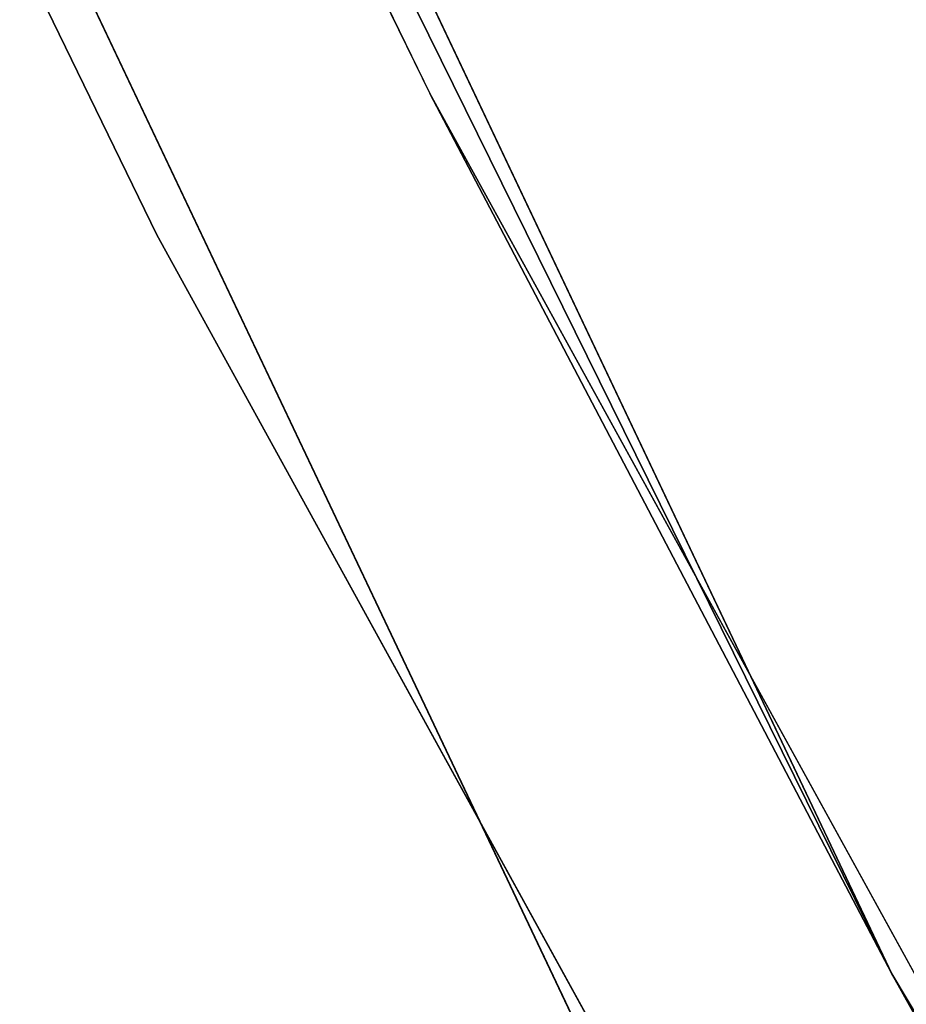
# Model space of a CAD drawing. Extents: x -950 to 950, y -950 to 950.
# Tile 179 of 256: x -819.16 to -810.51, y -431.07 to -421.46. Entities that reach past the tile are written whole.
import ezdxf

# ---------------------------------------------------------------- set-up
doc = ezdxf.new("R2010")
doc.units = 0
doc.layers.get('0').update_dxf_attribs({"color": 13, "linetype": 'CONTINUOUS'})

# ---------------------------------------------------------------- blocks, each defined once
blk = doc.blocks.new('OBJ_000001')
for p, q in [((-838.1092109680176, -381.8451519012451, 6.999972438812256), (-817.8209144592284, -423.5599021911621, 6.999972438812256)), ((-838.1092109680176, -381.8451519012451, 30.16272406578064), (-817.8209144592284, -423.5599021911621, 30.16272406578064)), ((-817.8209144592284, -423.5599021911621, 6.999972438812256), (-795.4492179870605, -464.2167713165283, 6.999972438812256)), ((-795.4492179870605, -464.2167713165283, 30.16272406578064), (-817.8209144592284, -423.5599021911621, 30.16272406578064)), ((-817.8209144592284, -423.5599021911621, 6.999972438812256), (-817.8209144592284, -423.5599021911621, 30.16272406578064))]:
    blk.add_line(p, q)
at = {"color": 8}
mesh = blk.add_polyface(dxfattribs=at)
corners = [(-838.1092109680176, -381.8451519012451, 6.999972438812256), (-817.8209144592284, -423.5599021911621, 30.16272406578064), (-817.8209144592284, -423.5599021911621, 6.999972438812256), (-838.1092109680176, -381.8451519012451, 30.16272406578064)]
mesh.append_faces([[corners[k] for k in face] for face in [(0, 1, 2), (1, 0, 3)]], dxfattribs={"vtx0": -1, "color": 8})
mesh = blk.add_polyface(dxfattribs=at)
corners = [(-817.8209144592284, -423.5599021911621, 6.999972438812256), (-795.4492179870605, -464.2167713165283, 30.16272406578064), (-795.4492179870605, -464.2167713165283, 6.999972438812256), (-817.8209144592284, -423.5599021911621, 30.16272406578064)]
mesh.append_faces([[corners[k] for k in face] for face in [(0, 1, 2), (1, 0, 3)]], dxfattribs={"vtx0": -1, "color": 8})
blk = doc.blocks.new('OBJ_000002')
for p, q in [((-810.6480480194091, -430.7753532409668, 15.79006241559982), (-846.7770927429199, -354.5210203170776, 15.79006241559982)), ((-810.6480480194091, -430.7753532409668), (-846.7770927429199, -354.5210203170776)), ((-810.6480480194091, -430.7753532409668, 2.999988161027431), (-846.7770927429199, -354.5210203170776, 2.999988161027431)), ((-810.6480480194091, -430.7753532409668, 38.99984211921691), (-846.7770927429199, -354.5210203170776, 38.99984211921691)), ((-813.2972564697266, -432.1831161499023, 38.99984211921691), (-849.5443656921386, -355.6795978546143, 38.99984211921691)), ((-849.5443656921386, -355.6795978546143, 2.999988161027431), (-813.2972564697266, -432.1831161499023, 2.999988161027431)), ((-849.5443656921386, -355.6795978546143), (-813.2972564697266, -432.1831161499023)), ((-835.3792419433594, -380.6013809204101), (-810.6480480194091, -430.7753532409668, 15.79006241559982)), ((-835.3792419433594, -380.6013809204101), (-815.1569297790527, -422.1802383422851)), ((-815.1569297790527, -422.1802383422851), (-810.6480480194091, -430.7753532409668, 15.79006241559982)), ((-792.8581455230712, -462.7046543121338), (-815.1569297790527, -422.1802383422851)), ((-792.8581455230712, -462.7046543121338), (-810.6480480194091, -430.7753532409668, 15.79006241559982)), ((-764.0830123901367, -508.8153572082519, 15.79006241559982), (-810.6480480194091, -430.7753532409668, 15.79006241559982)), ((-810.6480480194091, -430.7753532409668), (-764.0830123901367, -508.8153572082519)), ((-810.6480480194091, -430.7753532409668), (-810.6480480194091, -430.7753532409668, 2.999988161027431)), ((-764.0830123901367, -508.8153572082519, 2.999988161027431), (-810.6480480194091, -430.7753532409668, 2.999988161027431)), ((-810.6480480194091, -430.7753532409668, 15.79006241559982), (-810.6480480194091, -430.7753532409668, 38.99984211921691)), ((-764.0830123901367, -508.8153572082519, 38.99984211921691), (-810.6480480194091, -430.7753532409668, 38.99984211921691))]:
    blk.add_line(p, q)
at = {"color": 2}
mesh = blk.add_polyface(dxfattribs=at)
corners = [(-846.7770927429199, -354.5210203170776, 15.79006241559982), (-835.3792419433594, -380.6013809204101), (-810.6480480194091, -430.7753532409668, 15.79006241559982)]
mesh.append_faces([[corners[k] for k in face] for face in [(0, 1, 2)]], dxfattribs={"color": 2})
mesh = blk.add_polyface(dxfattribs=at)
corners = [(-846.7770927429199, -354.5210203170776, 2.999988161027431), (-810.6480480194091, -430.7753532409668), (-810.6480480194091, -430.7753532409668, 2.999988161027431), (-846.7770927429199, -354.5210203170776)]
mesh.append_faces([[corners[k] for k in face] for face in [(0, 1, 2), (1, 0, 3)]], dxfattribs={"vtx0": -1, "color": 2})
mesh = blk.add_polyface(dxfattribs=at)
corners = [(-846.7770927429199, -354.5210203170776, 38.99984211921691), (-810.6480480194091, -430.7753532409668, 15.79006241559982), (-810.6480480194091, -430.7753532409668, 38.99984211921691), (-846.7770927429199, -354.5210203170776, 15.79006241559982)]
mesh.append_faces([[corners[k] for k in face] for face in [(0, 1, 2), (1, 0, 3)]], dxfattribs={"vtx0": -1, "color": 2})
mesh = blk.add_polyface(dxfattribs=at)
corners = [(-849.5443656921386, -355.6795978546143, 2.999988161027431), (-813.2972564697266, -432.1831161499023, 38.99984211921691), (-813.2972564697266, -432.1831161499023, 2.999988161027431), (-849.5443656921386, -355.6795978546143, 38.99984211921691)]
mesh.append_faces([[corners[k] for k in face] for face in [(0, 1, 2), (1, 0, 3)]], dxfattribs={"vtx0": -1, "color": 2})
mesh = blk.add_polyface(dxfattribs=at)
corners = [(-835.3792419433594, -380.6013809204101), (-815.1569297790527, -422.1802383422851), (-810.6480480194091, -430.7753532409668, 15.79006241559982)]
mesh.append_faces([[corners[k] for k in face] for face in [(0, 1, 2)]], dxfattribs={"color": 2})
mesh = blk.add_polyface(dxfattribs=at)
corners = [(-815.1569297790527, -422.1802383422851), (-792.8581455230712, -462.7046543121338), (-810.6480480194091, -430.7753532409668, 15.79006241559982)]
mesh.append_faces([[corners[k] for k in face] for face in [(0, 1, 2)]], dxfattribs={"color": 2})
mesh = blk.add_polyface(dxfattribs=at)
corners = [(-810.6480480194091, -430.7753532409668, 15.79006241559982), (-792.8581455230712, -462.7046543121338), (-764.0830123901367, -508.8153572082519, 15.79006241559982)]
mesh.append_faces([[corners[k] for k in face] for face in [(0, 1, 2)]], dxfattribs={"color": 2})
mesh = blk.add_polyface(dxfattribs=at)
corners = [(-810.6480480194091, -430.7753532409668, 2.999988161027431), (-764.0830123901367, -508.8153572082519), (-764.0830123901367, -508.8153572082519, 2.999988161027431), (-810.6480480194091, -430.7753532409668)]
mesh.append_faces([[corners[k] for k in face] for face in [(0, 1, 2), (1, 0, 3)]], dxfattribs={"vtx0": -1, "color": 2})
mesh = blk.add_polyface(dxfattribs=at)
corners = [(-810.6480480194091, -430.7753532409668, 38.99984211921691), (-764.0830123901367, -508.8153572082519, 15.79006241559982), (-764.0830123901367, -508.8153572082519, 38.99984211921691), (-810.6480480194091, -430.7753532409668, 15.79006241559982)]
mesh.append_faces([[corners[k] for k in face] for face in [(0, 1, 2), (1, 0, 3)]], dxfattribs={"vtx0": -1, "color": 2})
blk = doc.blocks.new('SKPC51C')
for name in ['OBJ_000001', 'OBJ_000002']:
    blk.add_blockref(name, (0, 0))

msp = doc.modelspace()

# ---------------------------------------------------------------- block references
msp.add_blockref('SKPC51C', (0, 0))

doc.saveas('drawing.dxf')
